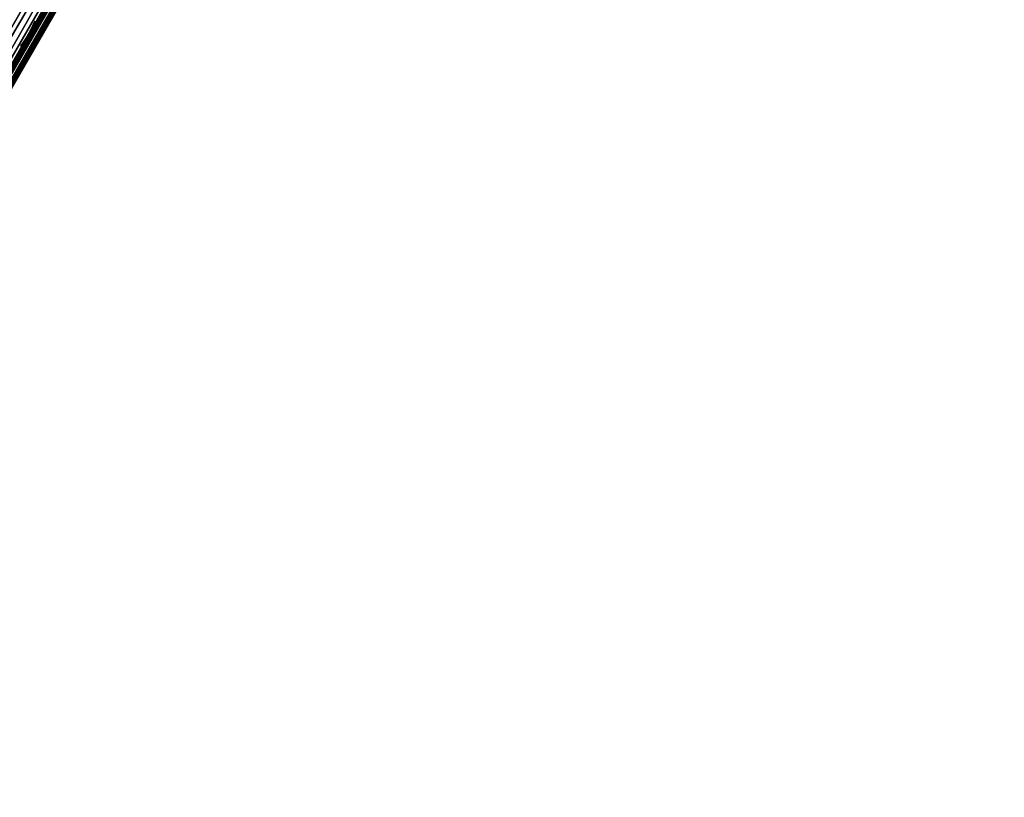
# Model space of a CAD drawing. Header units: inches. Extents: x 0 to 31.9, y -32.8 to 0.
# Tile 235 of 256: x 23.6 to 31.8, y -28.8 to -22.4. Entities that reach past the tile are written whole.
import ezdxf

# ---------------------------------------------------------------- set-up
doc = ezdxf.new("R2010")
doc.units = ezdxf.units.IN
doc.header["$LTSCALE"] = 0.03937
doc.header["$MEASUREMENT"] = 0
for name, color, linetype in [('A-FURN-3-ST', 151, 'Continuous'), ('A-FURN-3-ST-SEAM', 250, 'Continuous'), ('A-FURN-3-STITCH', 15, 'Continuous')]:
    doc.layers.add(name, color=color, linetype=linetype)

msp = doc.modelspace()

# ---------------------------------------------------------------- meshes
at = {"layer": 'A-FURN-3-ST'}
mesh = msp.add_polyface(dxfattribs=at)
corners = [(31.6253, -8.9745, 5.25), (20.2954, -28.5985, 5.25), (31.5963, -8.9577, 5.125), (20.2664, -28.5818, 5.125), (31.5171, -8.912, 5.0335), (20.1871, -28.536, 5.0335), (31.4088, -8.8495, 5), (20.0789, -28.4735, 5), (31.362, -9.284, 17.9071), (31.217, -9.4316, 17.9665), (31.2963, -9.4773, 17.875), (31.3253, -9.4941, 17.75), (31.4052, -9.3314, 17.8091), (31.1088, -9.3691, 18), (20.3832, -27.9463, 18), (20.4915, -28.0088, 17.9665), (20.5707, -28.0545, 17.875), (20.5998, -28.0713, 17.75), (18.558, -27.6503, 5), (29.5031, -7.8023, 5), (17.0035, -26.8926, 5), (27.5626, -6.8213, 5), (15.4181, -26.2018, 5), (25.5894, -5.9075, 5), (13.8048, -25.5792, 5), (23.5861, -5.0621, 5), (21.5548, -4.2861, 5), (12.1664, -25.0258, 5), (19.4981, -3.5803, 5), (10.5059, -24.5427, 5), (17.4183, -2.9456, 5), (8.8263, -24.1308, 5), (15.318, -2.3829, 5), (20.1704, -28.815, 5.5002), (31.7503, -8.758, 16.9), (20.1747, -28.8074, 16.9007), (31.7503, -8.758, 5.5), (13.6372, -26.0409, 16.9008), (13.6503, -26.0056, 17.1854), (12.0303, -25.4585, 17.1854), (17.141, -26.599, 17.9626), (15.6511, -25.6394, 18), (15.5426, -25.9024, 17.9626), (14.013, -25.0071, 18), (13.9159, -25.2746, 17.9626), (13.8255, -25.5239, 17.8528), (15.4415, -26.1476, 17.8528), (13.7477, -25.738, 17.6781), (15.3545, -26.3581, 17.6781), (13.688, -25.9023, 17.4505), (15.2877, -26.5197, 17.4505), (12.3494, -24.4452, 18), (12.264, -24.7166, 17.9626), (12.1844, -24.9696, 17.8528), (12.1159, -25.1868, 17.6781), (13.6342, -26.0492, 5.5004), (12.0189, -25.4944, 16.9008), (15.3452, -26.3788, 5.0381), (13.7395, -25.7591, 5.0381), (12.0277, -25.4666, 5.3089), (13.6473, -26.0135, 5.3089), (15.2834, -26.5288, 5.1466), (13.6842, -25.9117, 5.1466), (18.8391, -27.1103, 18), (17.2608, -26.3409, 18), (29.2214, -8.3321, 18), (27.2995, -7.3605, 18), (25.3454, -6.4556, 18), (23.3613, -5.6184, 18), (21.3496, -4.8499, 18), (19.3127, -4.1509, 18), (10.6634, -23.9547, 18), (17.253, -3.5224, 18), (8.958, -23.5365, 18), (15.1728, -2.965, 18)]
mesh.append_faces([[corners[k] for k in face] for face in [(0, 1, 2), (2, 1, 3), (2, 3, 4), (4, 3, 5), (4, 5, 6), (6, 5, 7), (8, 9, 10), (11, 12, 10), (13, 14, 9), (9, 14, 15), (9, 15, 10), (10, 15, 16), (10, 16, 11), (11, 16, 17), (7, 18, 6), (6, 18, 19), (19, 18, 20), (19, 20, 21), (21, 20, 22), (21, 22, 23), (23, 22, 24), (23, 24, 25), (25, 24, 26), (26, 24, 27), (26, 27, 28), (28, 27, 29), (28, 29, 30), (30, 31, 32), (0, 33, 1), (34, 35, 36), (36, 35, 33), (36, 33, 0), (34, 11, 17), (34, 17, 35), (37, 38, 39), (40, 41, 42), (41, 43, 42), (42, 43, 44), (42, 44, 45, 46), (46, 45, 47, 48), (48, 47, 49, 50), (43, 51, 44), (44, 52, 53, 45), (45, 53, 54, 47), (55, 37, 56), (22, 57, 24), (24, 57, 58), (24, 58, 27), (55, 59, 60), (57, 61, 62, 58), (14, 13, 63), (63, 13, 64), (64, 13, 65), (64, 65, 66), (64, 66, 41), (41, 66, 67), (41, 67, 43), (43, 67, 68), (43, 68, 51), (51, 68, 69), (51, 69, 70), (51, 70, 71), (71, 70, 72), (73, 72, 74)]])
at = {"layer": 'A-FURN-3-ST-SEAM'}
mesh = msp.add_polyface(dxfattribs=at)
corners = [(27.7013, -15.6576, 17.8505), (27.7166, -15.6665, 17.8515), (24.1415, -21.8588, 17.8515), (24.1262, -21.85, 17.8505), (20.5664, -28.0511, 17.8515), (20.551, -28.0423, 17.8505), (20.4797, -28.2013, 17.8354), (20.4644, -28.1923, 17.8344), (20.5084, -28.229, 17.8875), (20.5086, -28.2254, 17.8701), (20.5985, -28.0697, 17.8868), (20.5999, -28.0705, 17.9045), (24.1737, -21.8774, 17.8868), (24.175, -21.8782, 17.9045), (27.7488, -15.6851, 17.8868), (27.7502, -15.6859, 17.9045), (27.7306, -15.6746, 17.8588), (24.1555, -21.8669, 17.8588), (20.5804, -28.0592, 17.8588), (20.493, -28.2105, 17.8426), (27.6699, -15.6395, 17.9255), (27.6638, -15.636, 17.9), (24.0948, -21.8318, 17.9255), (24.0887, -21.8283, 17.9), (20.5196, -28.0242, 17.9255), (20.5135, -28.0206, 17.9), (20.4262, -28.186, 17.9082), (20.4225, -28.1783, 17.8831), (20.4351, -28.194, 17.9214), (20.5298, -28.03, 17.939), (24.1049, -21.8377, 17.939), (27.6801, -15.6454, 17.939), (20.448, -28.2031, 17.9294), (20.5434, -28.0379, 17.9472), (24.1185, -21.8456, 17.9472), (27.6937, -15.6532, 17.9472), (20.5026, -28.2293, 17.9044), (20.5957, -28.0681, 17.9217), (24.1708, -21.8757, 17.9217), (27.746, -15.6834, 17.9217), (20.4365, -28.1797, 17.8512), (20.427, -28.1774, 17.866), (20.5165, -28.0224, 17.8826), (20.5246, -28.027, 17.8675), (24.0917, -21.83, 17.8826), (24.0998, -21.8347, 17.8675), (27.6668, -15.6377, 17.8826), (27.6749, -15.6424, 17.8675), (27.7241, -15.6708, 17.9459), (24.1489, -21.8631, 17.9459), (20.5738, -28.0554, 17.9459), (20.4785, -28.2205, 17.9282), (27.737, -15.6782, 17.9362), (24.1618, -21.8705, 17.9362), (20.5867, -28.0629, 17.9362), (20.4923, -28.2264, 17.9187), (27.6868, -15.6493, 17.8563), (24.1117, -21.8416, 17.8563), (20.5366, -28.0339, 17.8563), (20.4494, -28.1849, 17.8401)]
mesh.append_faces([[corners[k] for k in face] for face in [(0, 1, 2, 3), (3, 2, 4, 5), (5, 4, 6, 7), (8, 9, 10, 11), (11, 10, 12, 13), (13, 12, 14, 15), (1, 16, 17, 2), (2, 17, 18, 4), (4, 18, 19, 6), (20, 21, 22), (22, 21, 23), (22, 23, 24), (24, 23, 25), (24, 25, 26), (26, 25, 27), (26, 28, 29, 24), (24, 29, 30, 22), (22, 30, 31, 20), (28, 32, 33, 29), (29, 33, 34, 30), (30, 34, 35, 31), (36, 8, 11, 37), (37, 11, 13, 38), (38, 13, 15, 39), (40, 41, 42, 43), (43, 42, 44, 45), (45, 44, 46, 47), (41, 27, 42), (42, 27, 25), (42, 25, 44), (44, 25, 23), (44, 23, 46), (46, 23, 21), (48, 35, 34, 49), (49, 34, 33, 50), (50, 33, 32, 51), (52, 48, 49, 53), (53, 49, 50, 54), (54, 50, 51, 55), (39, 52, 53, 38), (38, 53, 54, 37), (37, 54, 55, 36), (16, 14, 12, 17), (17, 12, 10, 18), (18, 10, 9, 19), (56, 0, 3, 57), (57, 3, 5, 58), (58, 5, 7, 59), (47, 56, 57, 45), (45, 57, 58, 43), (43, 58, 59, 40)]])
at = {"layer": 'A-FURN-3-STITCH'}
mesh = msp.add_polymesh((7, 4), dxfattribs=at)
for k, corner in enumerate([(23.7503, -22.4131, 17.9499), (23.7484, -22.412, 17.9514), (23.7446, -22.4099, 17.9543), (23.7428, -22.4089, 17.9558), (23.7347, -22.4485, 17.9556), (23.735, -22.4488, 17.9608), (23.7313, -22.4467, 17.9637), (23.7272, -22.4443, 17.9615), (23.7175, -22.4835, 17.9588), (23.7178, -22.4838, 17.964), (23.7141, -22.4817, 17.9669), (23.71, -22.4793, 17.9646), (23.6987, -22.5178, 17.9594), (23.699, -22.5181, 17.9646), (23.6953, -22.5159, 17.9675), (23.6912, -22.5136, 17.9652), (23.6785, -22.5512, 17.9575), (23.6788, -22.5514, 17.9627), (23.675, -22.5493, 17.9656), (23.671, -22.547, 17.9633), (23.6569, -22.5835, 17.953), (23.6571, -22.5837, 17.9582), (23.6534, -22.5816, 17.9611), (23.6493, -22.5792, 17.9589), (23.634, -22.6144, 17.9461), (23.6322, -22.6134, 17.9476), (23.6284, -22.6113, 17.9505), (23.6265, -22.6102, 17.9519)]):
    mesh.set_mesh_vertex(divmod(k, 4), corner)

doc.saveas('drawing.dxf')
